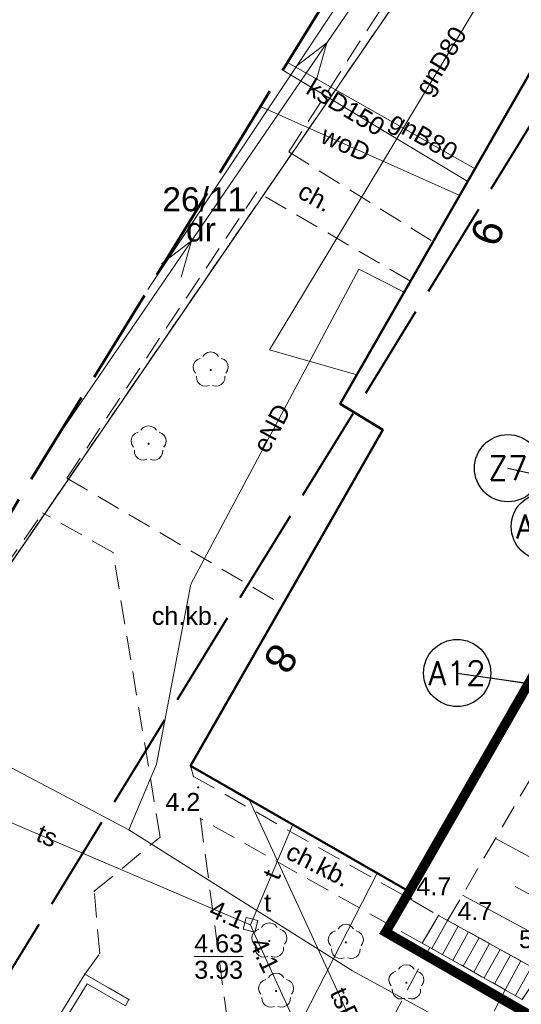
# Model space of a CAD drawing. Extents: x 5477758 to 5478338, y 5918296 to 5918502.
# Tile 57 of 138: x 5477908 to 5477929, y 5918433 to 5918474. Entities that reach past the tile are written whole.
import ezdxf
from ezdxf.enums import TextEntityAlignment as Align

# ---------------------------------------------------------------- set-up
doc = ezdxf.new("R2010")
doc.units = 0
doc.header["$PDSIZE"] = 0.75
for name, pattern in [('budynki akt$0$DASHED', [19.05, 12.7, -6.35]), ('PRZER1-1', [2, 1, -1]), ('PRZER2-1', [3, 2, -1]), ('PRZER4-1', [5, 4, -1])]:
    doc.linetypes.add(name, pattern=pattern)
doc.layers.get('0').update_dxf_attribs({"linetype": 'CONTINUOUS', "lineweight": 13})
for name, color, linetype, lineweight in [('0_WSPÓŁRZĘDNE_ODNOŚNIKI', 6, 'CONTINUOUS', 15), ('A_GRANICA OPRACOWANIA', 7, 'CONTINUOUS', 0), ('GEPADR_O', 236, 'CONTINUOUS', 18), ('GESBZO', 7, 'CONTINUOUS', 50), ('GESDZI', 7, 'CONTINUOUS', 18), ('GESDZI_O', 7, 'CONTINUOUS', 18), ('GESUZY', 96, 'PRZER1-1', 18), ('GESUZY_O', 96, 'PRZER1-1', 18), ('GSPPRB', 7, 'CONTINUOUS', 20), ('GSPRDL', 96, 'CONTINUOUS', 18), ('GSPWPN', 7, 'CONTINUOUS', 13), ('GSPWPN_O', 7, 'CONTINUOUS', 13), ('GSSDSO', 7, 'CONTINUOUS', 18), ('GSSKOD', 7, 'PRZER2-1', 18), ('GSSKOD_O', 7, 'PRZER2-1', 18), ('GSSSCK', 7, 'CONTINUOUS', 18), ('GSSZSN', 7, 'PRZER2-1', 18), ('GULCPR', 212, 'CONTINUOUS', 18), ('GULEPR', 1, 'CONTINUOUS', 18), ('GULEPR_O', 1, 'CONTINUOUS', 18), ('GULGPR', 2, 'CONTINUOUS', 18), ('GULGPR_O', 2, 'CONTINUOUS', 18), ('GULKPR', 36, 'CONTINUOUS', 18), ('GULKPR_O', 36, 'CONTINUOUS', 18), ('GULTPR', 30, 'CONTINUOUS', 18), ('GULTPR_O', 30, 'CONTINUOUS', 18), ('GULWPR', 5, 'CONTINUOUS', 18), ('GULWPR_O', 5, 'CONTINUOUS', 18), ('GUPIKP', 7, 'CONTINUOUS', 18), ('GUPIWZ', 7, 'CONTINUOUS', 18), ('GUPIWZ_O', 7, 'CONTINUOUS', 18), ('GUPPRZ', 7, 'CONTINUOUS', 18), ('GUPPRZ_O', 7, 'CONTINUOUS', 18), ('zakres', 150, 'PRZER4-1', 50)]:
    doc.layers.add(name, color=color, linetype=linetype, lineweight=lineweight)
doc.layers.add('kołnierz', color=11, linetype='CONTINUOUS', lineweight=70, plot=False)
doc.styles.add('GEO-INFO', font='arial.ttf')
doc.styles.add('pktkecm$0$Punkty', font='simplex.shx', dxfattribs={"width": 0.8, "oblique": 10, "height": 1})
doc.styles.add('pktkecm$0$STANDARD', font='romans')
doc.dimstyles.new('pktkecm$0$ODNOŚNIKI', dxfattribs={"dimtxt": 17.5, "dimasz": 6, "dimexe": 7, "dimexo": 7, "dimgap": 7, "dimtad": 1, "dimtoh": 1, "dimdec": 0, "dimzin": 0, "dimdsep": 46, "dimtxsty": 'pktkecm$0$STANDARD', "dimblk": 'pktkecm$0$_Dot', "dimcen": 8, "dimdle": 7, "dimclrt": 2, "dimadec": 0, "dimazin": 0, "dimtfac": 1, "dimtdec": 0, "dimtofl": 0, "dimtmove": 0, "dimatfit": 3, "dimldrblk": 'pktkecm$0$_DotBlank', "dimfxl": 0, "dimtolj": 1, "dimtzin": 0, "dimarcsym": 0})

# ---------------------------------------------------------------- blocks, each defined once
blk = doc.blocks.new('POINT')
at = {"color": 0}
blk.add_point((0, 0), dxfattribs=at)
blk = doc.blocks.new('SUEP1')
at = {"color": 0}
blk.add_lwpolyline([(-1.5, -1), (1.5, 0), (-1.5, 1)], dxfattribs=at)
blk = doc.blocks.new('KOLO')
blk.add_hatch(color=0).paths.add_polyline_path([(-0.5, 0), (-0.482963, -0.12941), (-0.433013, -0.25), (-0.353553, -0.353553), (-0.25, -0.433013), (-0.12941, -0.482963), (0, -0.5), (0.12941, -0.482963), (0.25, -0.433013), (0.353553, -0.353553), (0.433013, -0.25), (0.482963, -0.12941), (0.5, 0), (0.482963, 0.12941), (0.433013, 0.25), (0.353553, 0.353553), (0.25, 0.433013), (0.12941, 0.482963), (0, 0.5), (-0.12941, 0.482963), (-0.25, 0.433013), (-0.353553, 0.353553), (-0.433013, 0.25), (-0.482963, 0.12941)])
blk = doc.blocks.new('SPDLP')
blk.add_hatch(color=0).paths.add_polyline_path([(0, -0.09), (0.027812, -0.085595), (0.052901, -0.072812), (0.072812, -0.052901), (0.085595, -0.027812), (0.09, 0), (0.085595, 0.027812), (0.072812, 0.052901), (0.052901, 0.072812), (0.027812, 0.085595), (0, 0.09), (-0.027812, 0.085595), (-0.052901, 0.072812), (-0.072812, 0.052901), (-0.085595, 0.027812), (-0.09, 0), (-0.085595, -0.027812), (-0.072812, -0.052901), (-0.052901, -0.072812), (-0.027812, -0.085595)])
at = {"color": 0}
for points in [[(-1.271938, -0.268652), (-1.40916, -0.048001), (-1.462858, 0.20623), (-1.426585, 0.463525), (-1.304695, 0.693003), (-1.11182, 0.867117), (-0.871109, 0.964971)], [(-0.648554, 1.126667), (-0.481106, 1.325358), (-0.255912, 1.454989), (0, 1.5), (0.255912, 1.454989), (0.481106, 1.325358), (0.648554, 1.126667)], [(0.871109, 0.964971), (1.11182, 0.867117), (1.304695, 0.693003), (1.426585, 0.463525), (1.462858, 0.20623), (1.40916, -0.048001), (1.271938, -0.268652)], [(-0.137547, -1.292703), (-0.389802, -1.355024), (-0.648184, -1.327532), (-0.881678, -1.213525), (-1.062258, -1.026689), (-1.168249, -0.78945), (-1.186929, -0.530282)], [(1.186929, -0.530282), (1.168249, -0.78945), (1.062258, -1.026689), (0.881678, -1.213525), (0.648184, -1.327532), (0.389802, -1.355024), (0.137547, -1.292703)]]:
    blk.add_lwpolyline(points, dxfattribs=at)
blk = doc.blocks.new('KWADRAT_NIEPRZEZR')
at = {"color": 0}
blk.add_lwpolyline([(-0.5, -0.5), (0.5, -0.5), (0.5, 0.5), (-0.5, 0.5)], close=True, dxfattribs=at)
blk = doc.blocks.new('pktkecm$0$_Dot')
at = {"color": 0, "linetype": 'ByBlock', "lineweight": -2}
blk.add_line((-0.5, 0), (-1, 0), dxfattribs=at)
at = {"color": 0, "linetype": 'ByBlock', "const_width": 0.5}
blk.add_lwpolyline([(-0.25, 0, 1), (0.25, 0, 1)], format="xyb", close=True, dxfattribs=at)
blk = doc.blocks.new('pktkecm$0$_DotBlank')
at = {"color": 0, "linetype": 'ByBlock', "lineweight": -2}
blk.add_line((-0.5, 0), (-1, 0), dxfattribs=at)
blk.add_circle((0, 0), 0.5, dxfattribs=at)
blk = doc.blocks.new('pktkecm$0$Punkt')
blk.add_point((0, 0))
at = {"style": 'pktkecm$0$STANDARD'}
blk.add_attdef('NR', (0.918, 1.118), '', height=1.75, dxfattribs=at)
at = {"style": 'pktkecm$0$STANDARD', "flags": 1}
for tag, p in [('WSPZ', (0.918, -3.048)), ('DATA', (0.918, -7.215))]:
    blk.add_attdef(tag, p, '', height=2.5, dxfattribs=at)

msp = doc.modelspace()

# ---------------------------------------------------------------- linework, layer by layer
at = {"layer": 'A_GRANICA OPRACOWANIA', "color": 1, "linetype": 'budynki akt$0$DASHED', "ltscale": 0.1, "const_width": 0.4}
msp.add_lwpolyline([(5477924.666, 5918437.385), (5477923.68, 5918435.693), (5477947.085, 5918422.232), (5477949.411, 5918426.304), (5477947.596, 5918427.361), (5477964.141, 5918455.941), (5477965.541, 5918458.35), (5477956.078, 5918463.925), (5477947.799, 5918468.803), (5477947.799, 5918468.803), (5477943.997, 5918471.043), (5477943.489, 5918470.182), (5477933.716, 5918453.151), (5477933.004, 5918451.909), (5477924.666, 5918437.385)], dxfattribs=at)
at = {"layer": 'GESBZO', "color": 7, "linetype": 'Continuous', "lineweight": 50}
msp.add_lwpolyline([(5477938.187, 5918486.305), (5477944.481, 5918482.719), (5477947.274, 5918480.998), (5477931.149, 5918452.977), (5477933.004, 5918451.909), (5477924.666, 5918437.385), (5477915.543, 5918442.632), (5477923.558, 5918456.638), (5477921.783, 5918457.715)], close=True, dxfattribs=at)
at = {"layer": 'GESDZI', "color": 7, "linetype": 'Continuous', "lineweight": 18}
for points in [[(5477895.577, 5918432.935), (5477897.61, 5918435.89), (5477937.825, 5918494.464)], [(5477937.825, 5918494.464), (5477897.61, 5918435.89), (5477897.31, 5918433.06), (5477897.73, 5918431.34), (5477913.96, 5918422.85), (5477918.68, 5918425.35), (5477941.35, 5918412.22), (5477950.46, 5918406.9), (5477958.503, 5918401.94)]]:
    msp.add_lwpolyline(points, dxfattribs=at)
at = {"layer": 'GESUZY', "color": 96, "linetype": 'PRZER1-1', "lineweight": 18, "ltscale": 0.5}
for points in [[(5477958.503, 5918401.94), (5477950.46, 5918406.9), (5477941.35, 5918412.22), (5477918.68, 5918425.35), (5477913.96, 5918422.85), (5477897.73, 5918431.34), (5477897.31, 5918433.06), (5477897.61, 5918435.89), (5477937.825, 5918494.464)], [(5477937.825, 5918494.464), (5477897.61, 5918435.89), (5477897.31, 5918433.06), (5477897.73, 5918431.34), (5477913.96, 5918422.85), (5477918.68, 5918425.35), (5477941.35, 5918412.22), (5477950.46, 5918406.9), (5477958.503, 5918401.94)]]:
    msp.add_lwpolyline(points, dxfattribs=at)
at = {"layer": 'GSPPRB', "color": 7, "linetype": 'Continuous', "lineweight": 20}
for p in [(5477927.411, 5918467.523), (5477927.104, 5918466.989), (5477926.771, 5918466.408), (5477924.456, 5918462.373), (5477922.476, 5918458.923), (5477921.783, 5918457.715), (5477923.558, 5918456.638), (5477912.304, 5918451.514), (5477915.543, 5918442.632), (5477915.661, 5918442.181), (5477917.989, 5918441.225), (5477915.953, 5918440.43), (5477919.81, 5918440.177), (5477914.27, 5918439.647), (5477923.325, 5918438.156), (5477911.521, 5918437.398), (5477924.666, 5918437.385), (5477925.891, 5918436.39), (5477925.206, 5918435.233), (5477911.748, 5918434.808), (5477911.124, 5918433.94), (5477912.969, 5918432.883)]:
    msp.add_point(p, dxfattribs=at)
at = {"layer": 'GSSDSO', "color": 7, "linetype": 'Continuous', "lineweight": 18}
msp.add_lwpolyline([(5477909.005, 5918426.998), (5477907.681, 5918427.788), (5477911.227, 5918433.536), (5477912.82, 5918432.623), (5477912.969, 5918432.883), (5477911.124, 5918433.94), (5477907.266, 5918427.687), (5477908.851, 5918426.74)], close=True, dxfattribs=at)
at = {"layer": 'GSSKOD', "color": 7, "linetype": 'PRZER2-1', "lineweight": 18, "ltscale": 0.5}
for points in [[(5477919.635, 5918468.228), (5477927.27, 5918480.043)], [(5477919.635, 5918468.228), (5477925.666, 5918464.482), (5477924.718, 5918462.829), (5477918.307, 5918466.561)], [(5477910.374, 5918454.624), (5477918.307, 5918466.561)], [(5477910.374, 5918454.624), (5477919.383, 5918449.343), (5477915.543, 5918442.632)], [(5477912.304, 5918451.514), (5477909.364, 5918453.173)], [(5477912.969, 5918432.883), (5477911.124, 5918433.94), (5477911.748, 5918434.808), (5477911.521, 5918437.398), (5477914.27, 5918439.647), (5477912.304, 5918451.514)], [(5477915.543, 5918442.632), (5477915.661, 5918442.181), (5477925.891, 5918436.39), (5477925.206, 5918435.233), (5477915.953, 5918440.43)], [(5477915.953, 5918440.43), (5477917.492, 5918428.892), (5477918.108, 5918426.534), (5477922.319, 5918424.276), (5477920.002, 5918420.365), (5477917.649, 5918421.865), (5477916.007, 5918422.835), (5477915.147, 5918430.736), (5477915.493, 5918431.361)]]:
    msp.add_lwpolyline(points, dxfattribs=at)
msp.add_lwpolyline([(5477898.016, 5918430.406, -0.071819), (5477897.336, 5918432.397, -0.102212), (5477897.488, 5918436.03), (5477909.364, 5918453.173)], format="xyb", dxfattribs=at)
at = {"layer": 'GSSSCK', "color": 7, "linetype": 'Continuous', "lineweight": 18}
msp.add_lwpolyline([(5477925.206, 5918435.233), (5477925.891, 5918436.39), (5477930.139, 5918434.043), (5477929.384, 5918432.886)], close=True, dxfattribs=at)
at = {"layer": 'GSSSCK', "color": 7, "linetype": 'Continuous', "lineweight": 18, "flags": 128}
for points in [[(5477926.264, 5918436.183), (5477925.613, 5918435.004)], [(5477926.702, 5918435.942), (5477926.049, 5918434.759)], [(5477927.14, 5918435.7), (5477926.485, 5918434.514)], [(5477927.577, 5918435.458), (5477926.921, 5918434.27)], [(5477928.015, 5918435.216), (5477927.357, 5918434.025)], [(5477928.453, 5918434.974), (5477927.793, 5918433.78)], [(5477928.89, 5918434.733), (5477928.229, 5918433.535)], [(5477929.328, 5918434.491), (5477928.665, 5918433.29)], [(5477929.766, 5918434.249), (5477929.101, 5918433.045)]]:
    msp.add_lwpolyline(points, dxfattribs=at)
at = {"layer": 'GSSZSN', "color": 7, "linetype": 'PRZER2-1', "lineweight": 18, "ltscale": 0.5}
for points in [[(5477929.356, 5918434.475), (5477926.268, 5918436.181), (5477930.77, 5918443.87), (5477944.733, 5918468.243), (5477950.113, 5918477.734), (5477949.938, 5918479.477), (5477950.546, 5918480.534)], [(5477923.675, 5918423.54), (5477920.41, 5918425.299), (5477925.518, 5918435.057), (5477928.662, 5918433.291)], [(5477928.662, 5918433.291), (5477923.675, 5918423.54)]]:
    msp.add_lwpolyline(points, dxfattribs=at)
at = {"layer": 'GSSZSN', "color": 7, "linetype": 'Continuous', "lineweight": 18, "flags": 128}
for points in [[(5477931.258, 5918437.981), (5477928.27, 5918439.601)], [(5477930.605, 5918436.777), (5477929.091, 5918437.598)], [(5477929.952, 5918435.573), (5477926.886, 5918437.236)]]:
    msp.add_lwpolyline(points, dxfattribs=at)
at = {"layer": 'GULCPR', "color": 212, "linetype": 'Continuous', "lineweight": 18}
msp.add_lwpolyline([(5477918.802, 5918407.422), (5477925.327, 5918419.408), (5477916.527, 5918424.87), (5477923.325, 5918438.156)], dxfattribs=at)
at = {"layer": 'GULEPR', "color": 1, "linetype": 'Continuous', "lineweight": 18}
for points in [[(5477936.433, 5918495.254), (5477930.593, 5918486.456), (5477909.876, 5918456.172)], [(5477912.965, 5918439.958), (5477914.122, 5918442.7), (5477915.553, 5918450.196), (5477922.562, 5918463.335), (5477924.456, 5918462.373)], [(5477956.997, 5918399.286), (5477946.078, 5918405.328), (5477936.07, 5918410.789), (5477942.415, 5918423.098), (5477922.29, 5918434.078), (5477912.965, 5918439.958), (5477903.098, 5918445.156)]]:
    msp.add_lwpolyline(points, dxfattribs=at)
at = {"layer": 'GULGPR', "color": 2, "linetype": 'Continuous', "lineweight": 18}
for points in [[(5477939.228, 5918493.668), (5477929.195, 5918477.149), (5477918.828, 5918459.974), (5477922.476, 5918458.923)], [(5477919.582, 5918471.946), (5477927.411, 5918467.523)]]:
    msp.add_lwpolyline(points, dxfattribs=at)
at = {"layer": 'GULKPR', "color": 36, "linetype": 'Continuous', "lineweight": 18}
msp.add_lwpolyline([(5477927.104, 5918466.989), (5477919.389, 5918471.631)], dxfattribs=at)
at = {"layer": 'GULTPR', "color": 30, "linetype": 'Continuous', "lineweight": 18}
for points in [[(5477901.914, 5918443.233), (5477903.002, 5918442.467), (5477903.21, 5918442.32), (5477903.44, 5918442.222), (5477917.807, 5918436.099), (5477918.04, 5918436), (5477918.172, 5918435.71), (5477922.67, 5918425.86)], [(5477924.72, 5918426.924), (5477924.511, 5918427.071), (5477917.989, 5918441.225)], [(5477918.04, 5918436), (5477919.81, 5918440.177)]]:
    msp.add_lwpolyline(points, dxfattribs=at)
at = {"layer": 'GULWPR', "color": 5, "linetype": 'Continuous', "lineweight": 18}
for points in [[(5477935.885, 5918495.564), (5477934.915, 5918494.106), (5477922.903, 5918476.227), (5477913.757, 5918462.479)], [(5477918.458, 5918470.118), (5477926.771, 5918466.408)]]:
    msp.add_lwpolyline(points, dxfattribs=at)
at = {"layer": 'GUPPRZ_O', "color": 30, "linetype": 'Continuous', "lineweight": 9, "flags": 128}
msp.add_lwpolyline([(5477915.692, 5918434.672), (5477917.73, 5918434.672)], dxfattribs=at)
at = {"layer": 'kołnierz', "linetype": 'PRZER4-1', "lineweight": 50}
msp.add_lwpolyline([(5477977.309, 5918380.798), (5477954.837, 5918395.479), (5477993.178, 5918463.057), (5477934.574, 5918496.308), (5477890.354, 5918424.446), (5477901.969, 5918417.467), (5477859.483, 5918348.301), (5477882.168, 5918332.75), (5477926.647, 5918301.778)], close=True, dxfattribs=at)
at = {"layer": 'zakres', "linetype": 'PRZER4-1', "lineweight": 40}
msp.add_lwpolyline([(5477963.54, 5918377.848), (5477941.504, 5918392.244), (5477979.546, 5918459.295), (5477938.033, 5918482.848), (5477904.167, 5918427.813), (5477915.775, 5918420.837), (5477872.982, 5918351.171), (5477887.852, 5918340.978), (5477923.836, 5918315.921)], close=True, dxfattribs=at)

# ---------------------------------------------------------------- block references
at = {"layer": '0_WSPÓŁRZĘDNE_ODNOŚNIKI', "lineweight": -3}
ref = msp.add_blockref('pktkecm$0$Punkt', (5477943.5, 5918451.747), dxfattribs=dict(at, xscale=1.200000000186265))
ref.add_attrib('PUNKT', 'Z7', dxfattribs={"layer": '0', "height": 1, "style": 'pktkecm$0$Punkty', "oblique": 0.0012, "width": 0.96}).set_placement((5477928.783, 5918455.035), align=Align.MIDDLE_CENTER)
ref = msp.add_blockref('pktkecm$0$Punkt', (5477944.18, 5918449.868), dxfattribs=dict(at, xscale=1.200000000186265))
ref.add_attrib('PUNKT', 'A13', dxfattribs={"layer": '0', "height": 1, "style": 'pktkecm$0$Punkty', "oblique": 0.0012, "width": 0.96}).set_placement((5477930.32, 5918452.599), align=Align.MIDDLE_CENTER)
ref = msp.add_blockref('pktkecm$0$Punkt', (5477941.044, 5918444.404), dxfattribs=dict(at, xscale=1.200000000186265))
ref.add_attrib('PUNKT', 'A12', dxfattribs={"layer": '0', "height": 1, "style": 'pktkecm$0$Punkty', "oblique": 0.0012, "width": 0.96}).set_placement((5477926.664, 5918446.495), align=Align.MIDDLE_CENTER)
at = {"layer": 'GSPRDL', "color": 96, "lineweight": 18, "xscale": 0.5, "yscale": 0.5}
for p in [(5477916.38, 5918459.131), (5477913.787, 5918456.053), (5477918.828, 5918435.327), (5477922.019, 5918435.264), (5477924.547, 5918433.582), (5477919.11, 5918433.235)]:
    msp.add_blockref('SPDLP', p, dxfattribs=at)
at = {"layer": 'GSPWPN', "color": 7, "lineweight": 13, "xscale": 0.09, "yscale": 0.09}
for p in [(5477915.855, 5918441.728), (5477924.751, 5918437.069), (5477926.268, 5918436.181)]:
    msp.add_blockref('KOLO', p, dxfattribs=at)
at = {"layer": 'GULEPR', "color": 1, "lineweight": 18, "xscale": 0.5, "yscale": 0.5, "rotation": 55.62495132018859}
for p in [(5477920.806, 5918472.149), (5477915.16, 5918463.896)]:
    msp.add_blockref('SUEP1', p, dxfattribs=at)
at = {"layer": 'GUPIKP', "color": 30, "lineweight": 18, "xscale": 0.5, "yscale": 0.5}
msp.add_blockref('POINT', (5477918.04, 5918436), dxfattribs=at)
at = {"layer": 'GUPIWZ', "color": 7, "lineweight": 18, "xscale": 0.5, "yscale": 0.5, "rotation": 346.1961578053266}
msp.add_blockref('KWADRAT_NIEPRZEZR', (5477918.04, 5918436), dxfattribs=at)
at = {"layer": 'GUPPRZ', "color": 30, "lineweight": 18}
for p in [(5477917.807, 5918436.099), (5477918.04, 5918436), (5477918.172, 5918435.71)]:
    msp.add_blockref('POINT', p, dxfattribs=at)

# ---------------------------------------------------------------- texts
at = {"layer": 'GEPADR_O', "color": 236, "linetype": 'Continuous', "lineweight": 0, "style": 'GEO-INFO'}
for s, rotation, p in [('9', 249.7175, (5477928.682, 5918465.115)), ('8', 237.3902, (5477920.097, 5918447.167))]:
    msp.add_text(s, height=1.25, rotation=rotation, dxfattribs=at).set_placement(p, align=Align.TOP_LEFT)
at = {"layer": 'GESDZI_O', "color": 7, "linetype": 'Continuous', "lineweight": 0, "style": 'GEO-INFO'}
msp.add_text('26/11', height=1, dxfattribs=at).set_placement((5477916.111, 5918466.247), align=Align.MIDDLE_CENTER)
at = {"layer": 'GESUZY_O', "color": 96, "linetype": 'Continuous', "lineweight": 0, "style": 'GEO-INFO'}
msp.add_text('dr', height=1, dxfattribs=at).set_placement((5477915.971, 5918464.988), align=Align.MIDDLE_CENTER)
at = {"layer": 'GSPWPN_O', "color": 7, "linetype": 'Continuous', "lineweight": 0, "style": 'GEO-INFO'}
for s, p in [('4.2', (5477914.488, 5918440.746)), ('4.7', (5477924.959, 5918437.232)), ('4.7', (5477926.679, 5918436.195)), ('5.5', (5477929.245, 5918435.023))]:
    msp.add_text(s, height=0.75, dxfattribs=at).set_placement(p)
at = {"layer": 'GSSKOD_O', "color": 7, "linetype": 'Continuous', "lineweight": 0, "style": 'GEO-INFO'}
for s, rotation, p in [('ch.', 331.5389, (5477920.751, 5918466.359)), ('ch.kb.', 333.435, (5477920.876, 5918438.521))]:
    msp.add_text(s, height=0.75, rotation=rotation, dxfattribs=at).set_placement(p, align=Align.MIDDLE)
msp.add_text('ch.kb.', height=0.75, dxfattribs=at).set_placement((5477915.319, 5918448.894), align=Align.MIDDLE)
at = {"layer": 'GULEPR_O', "color": 1, "linetype": 'Continuous', "lineweight": 0, "style": 'GEO-INFO'}
msp.add_text('eND', height=0.75, rotation=61.9238, dxfattribs=at).set_placement((5477918.931, 5918456.701), align=Align.MIDDLE)
at = {"layer": 'GULGPR_O', "color": 2, "linetype": 'Continuous', "lineweight": 0, "style": 'GEO-INFO'}
for s, rotation, p in [('gnD80', 58.8858, (5477925.983, 5918472.021)), ('gnB80', 330.5331, (5477925.27, 5918468.876))]:
    msp.add_text(s, height=0.75, rotation=rotation, dxfattribs=at).set_placement(p, align=Align.MIDDLE_CENTER)
at = {"layer": 'GULKPR_O', "color": 36, "linetype": 'Continuous', "lineweight": 0, "style": 'GEO-INFO'}
msp.add_text('ksD150', height=0.75, rotation=328.9627, dxfattribs=at).set_placement((5477922.016, 5918470.091), align=Align.MIDDLE_CENTER)
at = {"layer": 'GULTPR_O', "color": 30, "linetype": 'Continuous', "lineweight": 0, "style": 'GEO-INFO'}
msp.add_text('ts', height=0.75, rotation=336.9181, dxfattribs=at).set_placement((5477909.556, 5918439.71), align=Align.MIDDLE_CENTER)
for s, rotation, p in [('t', 67.0313, (5477918.925, 5918438.089)), ('tsD', 294.7394, (5477921.997, 5918432.602))]:
    msp.add_text(s, height=0.75, rotation=rotation, dxfattribs=at).set_placement(p, align=Align.MIDDLE)
at = {"layer": 'GULWPR_O', "color": 5, "linetype": 'Continuous', "lineweight": 0, "style": 'GEO-INFO'}
msp.add_text('woD', height=0.75, rotation=335.9481, dxfattribs=at).set_placement((5477922.015, 5918468.554), align=Align.MIDDLE_CENTER)
at = {"layer": 'GUPIWZ_O', "color": 7, "linetype": 'Continuous', "lineweight": 0, "style": 'GEO-INFO'}
msp.add_text('t', height=0.75, dxfattribs=at).set_placement((5477918.899, 5918436.548), align=Align.RIGHT)
at = {"layer": 'GUPPRZ_O', "color": 30, "linetype": 'Continuous', "lineweight": 0, "style": 'GEO-INFO'}
for rotation, p in [(336.7523, (5477916.4, 5918436.721)), (296.1994, (5477918.302, 5918435.396))]:
    msp.add_text('4.1', height=0.75, rotation=rotation, dxfattribs=at).set_placement(p, align=Align.MIDDLE_LEFT)
for s, p in [('4.63', (5477915.692, 5918434.844)), ('3.93', (5477915.692, 5918433.749))]:
    msp.add_text(s, height=0.75, dxfattribs=at).set_placement(p)

# ---------------------------------------------------------------- leaders
at = {"layer": '0_WSPÓŁRZĘDNE_ODNOŚNIKI', "lineweight": -3}
for points in [[(5477928.783, 5918455.035), (5477943.5, 5918451.747)], [(5477930.32, 5918452.599), (5477944.18, 5918449.868)], [(5477926.664, 5918446.495), (5477941.044, 5918444.404)]]:
    msp.add_leader(points, dimstyle='pktkecm$0$ODNOŚNIKI', override={"dimasz": 2.8}, dxfattribs=at)

doc.saveas('drawing.dxf')
